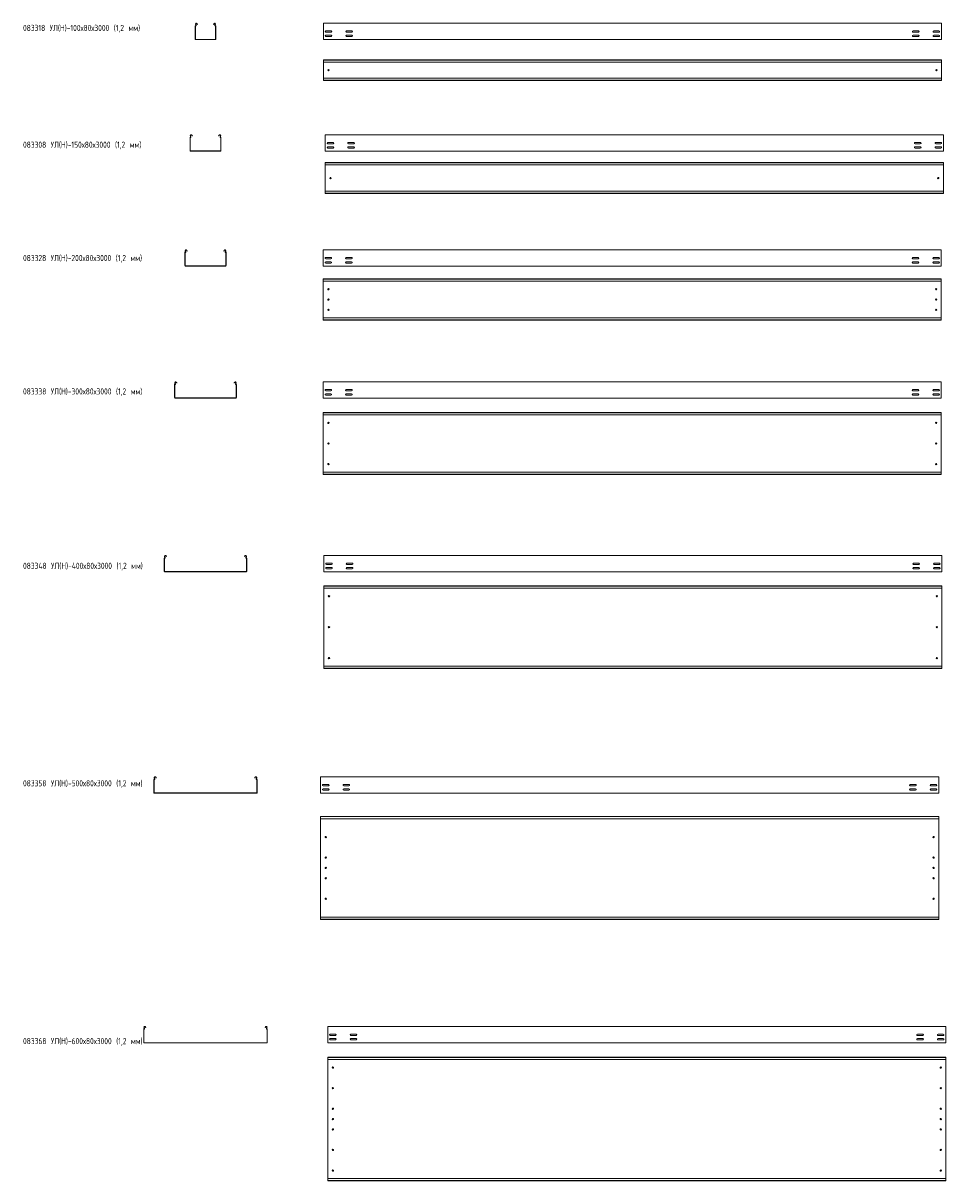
# Model space of a CAD drawing. Header units: millimetres. Extents: x -789 to 3689, y -6202 to -582.
import ezdxf

# ---------------------------------------------------------------- set-up
doc = ezdxf.new("R2010")
doc.units = ezdxf.units.MM
doc.styles.add('SLDTEXTSTYLE0', font='TXT', dxfattribs={"width": 0.7, "bigfont": 'bigfont'})

msp = doc.modelspace()

# ---------------------------------------------------------------- linework, layer by layer
at = {"color": 7, "linetype": 'Continuous', "lineweight": 15}
for p, q in [((46.2, -659.8), (46.2, -596.8)), ((47.4, -659.8), (47.4, -596.8)), ((49, -591.5), (47.7, -589.1)), ((50, -590.9), (48.8, -588.5)), ((54.6, -585.4), (56.3, -588.7)), ((55.6, -584.9), (57.4, -588.1)), ((57.4, -588.1), (56.3, -588.7)), ((135, -588.1), (136.7, -584.9)), ((136, -588.7), (135, -588.1)), ((136, -588.7), (137.8, -585.4)), ((143.6, -588.5), (142.3, -590.9)), ((144.6, -589.1), (143.4, -591.5)), ((145, -596.8), (145, -659.8)), ((146.2, -596.8), (146.2, -659.8)), ((3668.3, -582.5), (668.3, -582.5)), ((668.3, -589.1), (668.3, -582.5)), ((668.3, -591.5), (668.3, -589.1)), ((668.3, -595.1), (668.3, -591.5)), ((668.3, -596.8), (668.3, -595.1)), ((668.3, -659.8), (668.3, -596.8)), ((3668.3, -589.1), (3668.3, -582.5)), ((3668.3, -591.5), (3668.3, -589.1)), ((3668.3, -595.1), (3668.3, -591.5)), ((3668.3, -596.8), (3668.3, -595.1)), ((3668.3, -659.8), (3668.3, -596.8)), ((143.5, -661.3), (48.9, -661.3)), ((143.5, -662.5), (48.9, -662.5)), ((668.3, -662.5), (668.3, -659.8)), ((3668.3, -662.5), (668.3, -662.5)), ((706, -620.2), (680.5, -620.2)), ((680.5, -626.7), (706, -626.7)), ((706, -641.2), (680.5, -641.2)), ((680.5, -647.7), (706, -647.7)), ((806, -620.2), (780.5, -620.2)), ((780.5, -626.7), (806, -626.7)), ((806, -641.2), (780.5, -641.2)), ((780.5, -647.7), (806, -647.7)), ((3530.5, -620.2), (3556, -620.2)), ((3556, -626.7), (3530.5, -626.7)), ((3530.5, -641.2), (3556, -641.2)), ((3556, -647.7), (3530.5, -647.7)), ((3630.5, -620.2), (3656, -620.2)), ((3656, -626.7), (3630.5, -626.7)), ((3630.5, -641.2), (3656, -641.2)), ((3656, -647.7), (3630.5, -647.7)), ((3668.3, -662.5), (3668.3, -659.8)), ((3668.3, -760.7), (668.3, -760.7)), ((668.3, -761.7), (668.3, -760.7)), ((3668.3, -761.7), (668.3, -761.7)), ((668.3, -770.2), (668.3, -761.7)), ((668.3, -772), (668.3, -770.2)), ((3668.3, -772), (668.3, -772)), ((668.3, -772), (668.3, -849.5)), ((3668.3, -761.7), (3668.3, -760.7)), ((3668.3, -770.2), (3668.3, -761.7)), ((3668.3, -772), (3668.3, -770.2)), ((3668.3, -772), (3668.3, -849.5)), ((3668.3, -849.5), (668.3, -849.5)), ((668.3, -851.3), (668.3, -849.5)), ((668.3, -859.7), (668.3, -851.3)), ((668.3, -859.7), (3668.3, -859.7)), ((668.3, -860.7), (668.3, -859.7)), ((3668.3, -860.7), (668.3, -860.7)), ((3668.3, -851.3), (3668.3, -849.5)), ((3668.3, -859.7), (3668.3, -851.3)), ((3668.3, -860.7), (3668.3, -859.7)), ((3677.8, -1123.9), (677.8, -1123.9)), ((677.8, -1130.5), (677.8, -1123.9)), ((3677.8, -1130.5), (3677.8, -1123.9)), ((21.2, -1201.2), (21.2, -1138.2)), ((22.4, -1201.2), (22.4, -1138.2)), ((24, -1132.9), (22.7, -1130.5)), ((25, -1132.3), (23.8, -1129.9)), ((29.6, -1126.8), (31.3, -1130.1)), ((30.6, -1126.2), (32.4, -1129.5)), ((32.4, -1129.5), (31.3, -1130.1)), ((160, -1129.5), (161.7, -1126.2)), ((161, -1130.1), (160, -1129.5)), ((161, -1130.1), (162.8, -1126.8)), ((168.6, -1129.9), (167.3, -1132.3)), ((169.6, -1130.5), (168.4, -1132.9)), ((170, -1138.2), (170, -1201.2)), ((171.2, -1138.2), (171.2, -1201.2)), ((677.8, -1132.9), (677.8, -1130.5)), ((677.8, -1136.4), (677.8, -1132.9)), ((677.8, -1138.2), (677.8, -1136.4)), ((677.8, -1201.2), (677.8, -1138.2)), ((715.6, -1161.4), (690.1, -1161.4)), ((690.1, -1167.9), (715.6, -1167.9)), ((815.6, -1161.4), (790.1, -1161.4)), ((790.1, -1167.9), (815.6, -1167.9)), ((3540.1, -1161.4), (3565.6, -1161.4)), ((3565.6, -1167.9), (3540.1, -1167.9)), ((3640.1, -1161.4), (3665.6, -1161.4)), ((3665.6, -1167.9), (3640.1, -1167.9)), ((3677.8, -1132.9), (3677.8, -1130.5)), ((3677.8, -1136.4), (3677.8, -1132.9)), ((3677.8, -1138.2), (3677.8, -1136.4)), ((3677.8, -1201.2), (3677.8, -1138.2)), ((168.5, -1202.7), (23.9, -1202.7)), ((168.5, -1203.9), (23.9, -1203.9)), ((677.8, -1203.9), (677.8, -1201.2)), ((3677.8, -1203.9), (677.8, -1203.9)), ((715.6, -1182.6), (690.1, -1182.6)), ((690.1, -1189.1), (715.6, -1189.1)), ((815.6, -1182.6), (790.1, -1182.6)), ((790.1, -1189.1), (815.6, -1189.1)), ((3540.1, -1182.6), (3565.6, -1182.6)), ((3565.6, -1189.1), (3540.1, -1189.1)), ((3640.1, -1182.6), (3665.6, -1182.6)), ((3665.6, -1189.1), (3640.1, -1189.1)), ((3677.8, -1203.9), (3677.8, -1201.2)), ((3677.8, -1259.6), (677.8, -1259.6)), ((677.8, -1260.6), (677.8, -1259.6)), ((3677.8, -1260.6), (677.8, -1260.6)), ((677.8, -1269.1), (677.8, -1260.6)), ((677.8, -1270.8), (677.8, -1269.1)), ((3677.8, -1270.8), (677.8, -1270.8)), ((677.8, -1270.8), (677.8, -1398.4)), ((3677.8, -1260.6), (3677.8, -1259.6)), ((3677.8, -1269.1), (3677.8, -1260.6)), ((3677.8, -1270.8), (3677.8, -1269.1)), ((3677.8, -1270.8), (3677.8, -1398.4)), ((3677.8, -1398.4), (677.8, -1398.4)), ((677.8, -1400.1), (677.8, -1398.4)), ((677.8, -1408.6), (677.8, -1400.1)), ((3677.8, -1400.1), (3677.8, -1398.4)), ((3677.8, -1408.6), (3677.8, -1400.1)), ((677.8, -1408.6), (3677.8, -1408.6)), ((677.8, -1409.6), (677.8, -1408.6)), ((3677.8, -1409.6), (677.8, -1409.6)), ((3677.8, -1409.6), (3677.8, -1408.6)), ((4.6, -1685.3), (4.9, -1685.9)), ((4.9, -1685.9), (6, -1685.3)), ((6.3, -1688.6), (4.9, -1685.9)), ((5.6, -1684.7), (6, -1685.3)), ((6, -1685.3), (7.4, -1688)), ((185, -1688), (186.4, -1685.3)), ((187.4, -1685.9), (186, -1688.6)), ((186.4, -1685.3), (186.7, -1684.7)), ((186.4, -1685.3), (187.4, -1685.9)), ((187.4, -1685.9), (187.8, -1685.3)), ((3667.4, -1682.3), (667.4, -1682.3)), ((667.4, -1689), (667.4, -1682.3)), ((3667.4, -1689), (3667.4, -1682.3)), ((-3.8, -1759.6), (-3.8, -1696.7)), ((-2.6, -1759.6), (-2.6, -1696.7)), ((-1, -1691.3), (-2.3, -1689)), ((0, -1690.8), (-1.2, -1688.4)), ((7.4, -1688), (6.3, -1688.6)), ((186, -1688.6), (185, -1688)), ((193.6, -1688.4), (192.3, -1690.8)), ((194.6, -1689), (193.4, -1691.3)), ((195, -1696.7), (195, -1759.6)), ((196.2, -1696.7), (196.2, -1759.6)), ((667.4, -1691.3), (667.4, -1689)), ((667.4, -1694.9), (667.4, -1691.3)), ((667.4, -1696.7), (667.4, -1694.9)), ((667.4, -1759.6), (667.4, -1696.7)), ((705.1, -1719.8), (679.6, -1719.8)), ((679.6, -1726.3), (705.1, -1726.3)), ((705.1, -1741.1), (679.6, -1741.1)), ((805.1, -1719.8), (779.6, -1719.8)), ((779.6, -1726.3), (805.1, -1726.3)), ((805.1, -1741.1), (779.6, -1741.1)), ((3529.6, -1719.8), (3555.1, -1719.8)), ((3555.1, -1726.3), (3529.6, -1726.3)), ((3529.6, -1741.1), (3555.1, -1741.1)), ((3629.6, -1719.8), (3655.1, -1719.8)), ((3655.1, -1726.3), (3629.6, -1726.3)), ((3629.6, -1741.1), (3655.1, -1741.1)), ((3667.4, -1691.3), (3667.4, -1689)), ((3667.4, -1694.9), (3667.4, -1691.3)), ((3667.4, -1696.7), (3667.4, -1694.9)), ((3667.4, -1759.6), (3667.4, -1696.7)), ((193.5, -1761.1), (-1.1, -1761.1)), ((193.5, -1762.3), (-1.1, -1762.3)), ((667.4, -1762.3), (667.4, -1759.6)), ((3667.4, -1762.3), (667.4, -1762.3)), ((679.6, -1747.6), (705.1, -1747.6)), ((779.6, -1747.6), (805.1, -1747.6)), ((3555.1, -1747.6), (3529.6, -1747.6)), ((3655.1, -1747.6), (3629.6, -1747.6)), ((3667.4, -1762.3), (3667.4, -1759.6)), ((3667.4, -1824.2), (667.4, -1824.2)), ((667.4, -1825.2), (667.4, -1824.2)), ((3667.4, -1825.2), (667.4, -1825.2)), ((667.4, -1833.6), (667.4, -1825.2)), ((667.4, -1834), (667.4, -1833.6)), ((667.4, -1834), (670.4, -1835.4)), ((667.4, -1834), (667.4, -2014.4)), ((3664.4, -1835.4), (670.4, -1835.4)), ((3664.4, -1835.4), (3667.4, -1834)), ((3667.4, -1825.2), (3667.4, -1824.2)), ((3667.4, -1833.6), (3667.4, -1825.2)), ((3667.4, -1834), (3667.4, -1833.6)), ((3667.4, -1834), (3667.4, -2014.4)), ((670.4, -2013), (667.4, -2014.4)), ((667.4, -2014.7), (667.4, -2014.4)), ((667.4, -2023.2), (667.4, -2014.7)), ((667.4, -2023.2), (3667.4, -2023.2)), ((667.4, -2024.2), (667.4, -2023.2)), ((3664.4, -2013), (670.4, -2013)), ((3667.4, -2014.4), (3664.4, -2013)), ((3667.4, -2014.7), (3667.4, -2014.4)), ((3667.4, -2023.2), (3667.4, -2014.7)), ((3667.4, -2024.2), (3667.4, -2023.2)), ((3667.4, -2024.2), (667.4, -2024.2)), ((-53.8, -2400.5), (-53.8, -2337.5)), ((-52.6, -2400.5), (-52.6, -2337.5)), ((-51, -2332.2), (-52.3, -2329.8)), ((-50, -2331.7), (-51.2, -2329.3)), ((-45.4, -2326.2), (-45.1, -2326.8)), ((-45.1, -2326.8), (-44, -2326.2)), ((-43.7, -2329.4), (-45.1, -2326.8)), ((-44.4, -2325.6), (-44, -2326.2)), ((-44, -2326.2), (-42.6, -2328.9)), ((-42.6, -2328.9), (-43.7, -2329.4)), ((235, -2328.9), (236.4, -2326.2)), ((236, -2329.4), (235, -2328.9)), ((237.4, -2326.8), (236, -2329.4)), ((236.4, -2326.2), (236.7, -2325.6)), ((236.4, -2326.2), (237.4, -2326.8)), ((237.4, -2326.8), (237.8, -2326.2)), ((243.6, -2329.3), (242.3, -2331.7)), ((244.6, -2329.8), (243.4, -2332.2)), ((245, -2337.5), (245, -2400.5)), ((246.2, -2337.5), (246.2, -2400.5)), ((3667.5, -2323.2), (667.5, -2323.2)), ((667.5, -2329.8), (667.5, -2323.2)), ((667.5, -2332.2), (667.5, -2329.8)), ((667.5, -2335.8), (667.5, -2332.2)), ((667.5, -2337.5), (667.5, -2335.8)), ((667.5, -2400.5), (667.5, -2337.5)), ((3667.5, -2329.8), (3667.5, -2323.2)), ((3667.5, -2332.2), (3667.5, -2329.8)), ((3667.5, -2335.8), (3667.5, -2332.2)), ((3667.5, -2337.5), (3667.5, -2335.8)), ((3667.5, -2400.5), (3667.5, -2337.5)), ((243.5, -2402), (-51.1, -2402)), ((243.5, -2403.2), (-51.1, -2403.2)), ((667.5, -2403.2), (667.5, -2400.5)), ((3667.5, -2403.2), (667.5, -2403.2)), ((705.2, -2360.7), (679.7, -2360.7)), ((679.7, -2367.2), (705.2, -2367.2)), ((705.2, -2382), (679.7, -2382)), ((679.7, -2388.5), (705.2, -2388.5)), ((805.2, -2360.7), (779.7, -2360.7)), ((779.7, -2367.2), (805.2, -2367.2)), ((805.2, -2382), (779.7, -2382)), ((779.7, -2388.5), (805.2, -2388.5)), ((3529.7, -2360.7), (3555.2, -2360.7)), ((3555.2, -2367.2), (3529.7, -2367.2)), ((3529.7, -2382), (3555.2, -2382)), ((3555.2, -2388.5), (3529.7, -2388.5)), ((3629.7, -2360.7), (3655.2, -2360.7)), ((3655.2, -2367.2), (3629.7, -2367.2)), ((3629.7, -2382), (3655.2, -2382)), ((3655.2, -2388.5), (3629.7, -2388.5)), ((3667.5, -2403.2), (3667.5, -2400.5)), ((3667.5, -2473), (667.5, -2473)), ((667.5, -2474), (667.5, -2473)), ((3667.5, -2474), (667.5, -2474)), ((667.5, -2482.5), (667.5, -2474)), ((667.5, -2482.8), (667.5, -2482.5)), ((667.5, -2482.8), (670.5, -2484.2)), ((667.5, -2482.8), (667.5, -2763.2)), ((3664.5, -2484.2), (670.5, -2484.2)), ((3664.5, -2484.2), (3667.5, -2482.8)), ((3667.5, -2474), (3667.5, -2473)), ((3667.5, -2482.5), (3667.5, -2474)), ((3667.5, -2482.8), (3667.5, -2482.5)), ((3667.5, -2482.8), (3667.5, -2763.2)), ((670.5, -2761.8), (667.5, -2763.2)), ((667.5, -2763.6), (667.5, -2763.2)), ((667.5, -2772), (667.5, -2763.6)), ((667.5, -2772), (3667.5, -2772)), ((667.5, -2773), (667.5, -2772)), ((3667.5, -2773), (667.5, -2773)), ((3664.5, -2761.8), (670.5, -2761.8)), ((3667.5, -2763.2), (3664.5, -2761.8)), ((3667.5, -2763.6), (3667.5, -2763.2)), ((3667.5, -2772), (3667.5, -2763.6)), ((3667.5, -2773), (3667.5, -2772)), ((-103.8, -3243.3), (-103.8, -3180.3)), ((-102.6, -3243.3), (-102.6, -3180.3)), ((-101, -3175), (-102.3, -3172.6)), ((-100, -3174.4), (-101.2, -3172)), ((-95.4, -3168.9), (-95.1, -3169.6)), ((-95.1, -3169.6), (-94, -3169)), ((-93.7, -3172.2), (-95.1, -3169.6)), ((-94.4, -3168.4), (-94, -3169)), ((-94, -3169), (-92.6, -3171.6)), ((-92.6, -3171.6), (-93.7, -3172.2)), ((285, -3171.6), (286.4, -3169)), ((286, -3172.2), (285, -3171.6)), ((287.4, -3169.6), (286, -3172.2)), ((286.4, -3169), (286.7, -3168.4)), ((286.4, -3169), (287.4, -3169.6)), ((287.4, -3169.6), (287.8, -3168.9)), ((293.6, -3172), (292.3, -3174.4)), ((294.6, -3172.6), (293.4, -3175)), ((295, -3180.3), (295, -3243.3)), ((296.2, -3180.3), (296.2, -3243.3)), ((3670.6, -3166), (670.6, -3166)), ((670.6, -3172.6), (670.6, -3166)), ((670.6, -3175), (670.6, -3172.6)), ((670.6, -3178.6), (670.6, -3175)), ((670.6, -3180.3), (670.6, -3178.6)), ((670.6, -3243.3), (670.6, -3180.3)), ((3670.6, -3172.6), (3670.6, -3166)), ((3670.6, -3175), (3670.6, -3172.6)), ((3670.6, -3178.6), (3670.6, -3175)), ((3670.6, -3180.3), (3670.6, -3178.6)), ((3670.6, -3243.3), (3670.6, -3180.3)), ((293.5, -3244.8), (-101.1, -3244.8)), ((293.5, -3246), (-101.1, -3246)), ((670.6, -3246), (670.6, -3243.3)), ((3670.6, -3246), (670.6, -3246)), ((708.4, -3203.5), (682.9, -3203.5)), ((682.9, -3210), (708.4, -3210)), ((708.4, -3224.7), (682.9, -3224.7)), ((682.9, -3231.2), (708.4, -3231.2)), ((808.4, -3203.5), (782.9, -3203.5)), ((782.9, -3210), (808.4, -3210)), ((808.4, -3224.7), (782.9, -3224.7)), ((782.9, -3231.2), (808.4, -3231.2)), ((3532.9, -3203.5), (3558.4, -3203.5)), ((3558.4, -3210), (3532.9, -3210)), ((3532.9, -3224.7), (3558.4, -3224.7)), ((3558.4, -3231.2), (3532.9, -3231.2)), ((3632.9, -3203.5), (3658.4, -3203.5)), ((3658.4, -3210), (3632.9, -3210)), ((3632.9, -3224.7), (3658.4, -3224.7)), ((3658.4, -3231.2), (3632.9, -3231.2)), ((3670.6, -3246), (3670.6, -3243.3)), ((3670.6, -3314.7), (670.6, -3314.7)), ((670.6, -3315.7), (670.6, -3314.7)), ((3670.6, -3315.7), (670.6, -3315.7)), ((670.6, -3324.2), (670.6, -3315.7)), ((3670.6, -3315.7), (3670.6, -3314.7)), ((3670.6, -3324.2), (3670.6, -3315.7)), ((670.6, -3324.5), (670.6, -3324.2)), ((670.6, -3324.5), (673.6, -3325.9)), ((670.6, -3324.5), (670.6, -3704.9)), ((3667.6, -3325.9), (673.6, -3325.9)), ((3667.6, -3325.9), (3670.6, -3324.5)), ((3670.6, -3324.5), (3670.6, -3324.2)), ((3670.6, -3324.5), (3670.6, -3704.9)), ((673.6, -3703.5), (670.6, -3704.9)), ((670.6, -3705.3), (670.6, -3704.9)), ((670.6, -3713.7), (670.6, -3705.3)), ((3667.6, -3703.5), (673.6, -3703.5)), ((3670.6, -3704.9), (3667.6, -3703.5)), ((3670.6, -3705.3), (3670.6, -3704.9)), ((3670.6, -3713.7), (3670.6, -3705.3)), ((670.6, -3713.7), (3670.6, -3713.7)), ((670.6, -3714.7), (670.6, -3713.7)), ((3670.6, -3714.7), (670.6, -3714.7)), ((3670.6, -3714.7), (3670.6, -3713.7)), ((-153.8, -4318.1), (-153.8, -4255.1)), ((-152.6, -4318.1), (-152.6, -4255.1)), ((-151, -4249.8), (-152.3, -4247.4)), ((-150, -4249.2), (-151.2, -4246.8)), ((-145.4, -4243.7), (-145.1, -4244.4)), ((-145.1, -4244.4), (-144, -4243.8)), ((-143.7, -4247), (-145.1, -4244.4)), ((-144.4, -4243.2), (-144, -4243.8)), ((-144, -4243.8), (-142.6, -4246.4)), ((-142.6, -4246.4), (-143.7, -4247)), ((335, -4246.4), (336.4, -4243.8)), ((336, -4247), (335, -4246.4)), ((337.4, -4244.4), (336, -4247)), ((336.4, -4243.8), (336.7, -4243.2)), ((336.4, -4243.8), (337.4, -4244.4)), ((337.4, -4244.4), (337.8, -4243.7)), ((343.6, -4246.8), (342.3, -4249.2)), ((344.6, -4247.4), (343.4, -4249.8)), ((345, -4255.1), (345, -4318.1)), ((346.2, -4255.1), (346.2, -4318.1)), ((3654.8, -4240.8), (654.8, -4240.8)), ((654.8, -4247.4), (654.8, -4240.8)), ((654.8, -4249.8), (654.8, -4247.4)), ((654.8, -4253.4), (654.8, -4249.8)), ((654.8, -4255.1), (654.8, -4253.4)), ((654.8, -4318.1), (654.8, -4255.1)), ((3654.8, -4247.4), (3654.8, -4240.8)), ((3654.8, -4249.8), (3654.8, -4247.4)), ((3654.8, -4253.4), (3654.8, -4249.8)), ((3654.8, -4255.1), (3654.8, -4253.4)), ((3654.8, -4318.1), (3654.8, -4255.1)), ((343.5, -4319.6), (-151.1, -4319.6)), ((343.5, -4320.8), (-151.1, -4320.8)), ((654.8, -4320.8), (654.8, -4318.1)), ((3654.8, -4320.8), (654.8, -4320.8)), ((692.5, -4278.3), (667, -4278.3)), ((667, -4284.8), (692.5, -4284.8)), ((692.5, -4299.5), (667, -4299.5)), ((667, -4306), (692.5, -4306)), ((792.5, -4278.3), (767, -4278.3)), ((767, -4284.8), (792.5, -4284.8)), ((792.5, -4299.5), (767, -4299.5)), ((767, -4306), (792.5, -4306)), ((3517, -4278.3), (3542.5, -4278.3)), ((3542.5, -4284.8), (3517, -4284.8)), ((3517, -4299.5), (3542.5, -4299.5)), ((3542.5, -4306), (3517, -4306)), ((3617, -4278.3), (3642.5, -4278.3)), ((3642.5, -4284.8), (3617, -4284.8)), ((3617, -4299.5), (3642.5, -4299.5)), ((3642.5, -4306), (3617, -4306)), ((3654.8, -4320.8), (3654.8, -4318.1)), ((3654.8, -4433.3), (654.8, -4433.3)), ((654.8, -4434.3), (654.8, -4433.3)), ((3654.8, -4434.3), (654.8, -4434.3)), ((654.8, -4442.8), (654.8, -4434.3)), ((3654.8, -4434.3), (3654.8, -4433.3)), ((3654.8, -4442.8), (3654.8, -4434.3)), ((654.8, -4443.1), (654.8, -4442.8)), ((654.8, -4443.1), (657.8, -4444.5)), ((654.8, -4443.1), (654.8, -4923.5)), ((3651.8, -4444.5), (657.8, -4444.5)), ((3651.8, -4444.5), (3654.8, -4443.1)), ((3654.8, -4443.1), (3654.8, -4442.8)), ((3654.8, -4443.1), (3654.8, -4923.5)), ((657.8, -4922.1), (654.8, -4923.5)), ((654.8, -4923.8), (654.8, -4923.5)), ((654.8, -4932.3), (654.8, -4923.8)), ((654.8, -4932.3), (3654.8, -4932.3)), ((654.8, -4933.3), (654.8, -4932.3)), ((3654.8, -4933.3), (654.8, -4933.3)), ((3651.8, -4922.1), (657.8, -4922.1)), ((3654.8, -4923.5), (3651.8, -4922.1)), ((3654.8, -4923.8), (3654.8, -4923.5)), ((3654.8, -4932.3), (3654.8, -4923.8)), ((3654.8, -4933.3), (3654.8, -4932.3)), ((-203.8, -5530.3), (-203.8, -5467.3)), ((-202.6, -5530.3), (-202.6, -5467.3)), ((-201, -5462), (-202.3, -5459.7)), ((-200, -5461.5), (-201.2, -5459.1)), ((-195.4, -5456), (-193.7, -5459.3)), ((-194.4, -5455.4), (-192.6, -5458.7)), ((-192.6, -5458.7), (-193.7, -5459.3)), ((385, -5458.7), (386.7, -5455.4)), ((386, -5459.3), (385, -5458.7)), ((386, -5459.3), (387.8, -5456)), ((393.6, -5459.1), (392.3, -5461.5)), ((394.6, -5459.7), (393.4, -5462)), ((395, -5467.3), (395, -5530.3)), ((396.2, -5467.3), (396.2, -5530.3)), ((3689.4, -5453), (689.4, -5453)), ((689.4, -5459.7), (689.4, -5453)), ((689.4, -5462), (689.4, -5459.7)), ((689.4, -5465.6), (689.4, -5462)), ((689.4, -5467.3), (689.4, -5465.6)), ((689.4, -5530.3), (689.4, -5467.3)), ((727.2, -5490.5), (701.7, -5490.5)), ((701.7, -5497), (727.2, -5497)), ((827.2, -5490.5), (801.7, -5490.5)), ((801.7, -5497), (827.2, -5497)), ((3551.7, -5490.5), (3577.2, -5490.5)), ((3577.2, -5497), (3551.7, -5497)), ((3651.7, -5490.5), (3677.2, -5490.5)), ((3677.2, -5497), (3651.7, -5497)), ((3689.4, -5459.7), (3689.4, -5453)), ((3689.4, -5462), (3689.4, -5459.7)), ((3689.4, -5465.6), (3689.4, -5462)), ((3689.4, -5467.3), (3689.4, -5465.6)), ((3689.4, -5530.3), (3689.4, -5467.3)), ((393.5, -5531.8), (-201.1, -5531.8)), ((393.5, -5533), (-201.1, -5533)), ((689.4, -5533), (689.4, -5530.3)), ((3689.4, -5533), (689.4, -5533)), ((727.2, -5511.8), (701.7, -5511.8)), ((701.7, -5518.3), (727.2, -5518.3)), ((827.2, -5511.8), (801.7, -5511.8)), ((801.7, -5518.3), (827.2, -5518.3)), ((3551.7, -5511.8), (3577.2, -5511.8)), ((3577.2, -5518.3), (3551.7, -5518.3)), ((3651.7, -5511.8), (3677.2, -5511.8)), ((3677.2, -5518.3), (3651.7, -5518.3)), ((3689.4, -5533), (3689.4, -5530.3)), ((3689.4, -5602.5), (689.4, -5602.5)), ((689.4, -5603.5), (689.4, -5602.5)), ((3689.4, -5603.5), (689.4, -5603.5)), ((689.4, -5611.9), (689.4, -5603.5)), ((689.4, -5613.7), (689.4, -5611.9)), ((3689.4, -5613.7), (689.4, -5613.7)), ((689.4, -5613.7), (689.4, -6191.3)), ((3689.4, -5603.5), (3689.4, -5602.5)), ((3689.4, -5611.9), (3689.4, -5603.5)), ((3689.4, -5613.7), (3689.4, -5611.9)), ((3689.4, -5613.7), (3689.4, -6191.3)), ((3689.4, -6191.3), (689.4, -6191.3)), ((689.4, -6193), (689.4, -6191.3)), ((689.4, -6201.5), (689.4, -6193)), ((689.4, -6201.5), (3689.4, -6201.5)), ((689.4, -6202.5), (689.4, -6201.5)), ((3689.4, -6202.5), (689.4, -6202.5)), ((3689.4, -6193), (3689.4, -6191.3)), ((3689.4, -6201.5), (3689.4, -6193)), ((3689.4, -6202.5), (3689.4, -6201.5))]:
    msp.add_line(p, q, dxfattribs=at)
for centre in [(693.3, -810.7), (3643.3, -810.7), (702.8, -1334.6), (3652.8, -1334.6), (692.4, -1874.2), (3642.4, -1874.2), (692.4, -1924.2), (3642.4, -1924.2), (692.4, -1974.2), (3642.4, -1974.2), (692.5, -2523), (3642.5, -2523), (692.5, -2623), (3642.5, -2623), (692.5, -2723), (3642.5, -2723), (695.6, -3364.7), (3645.6, -3364.7), (695.6, -3514.7), (3645.6, -3514.7), (695.6, -3664.7), (3645.6, -3664.7), (679.8, -4533.3), (3629.8, -4533.3), (679.8, -4633.3), (3629.8, -4633.3), (679.8, -4683.3), (3629.8, -4683.3), (679.8, -4733.3), (3629.8, -4733.3), (679.8, -4833.3), (3629.8, -4833.3), (714.4, -5652.5), (3664.4, -5652.5), (714.4, -5752.5), (3664.4, -5752.5), (714.4, -5852.5), (714.4, -5902.5), (3664.4, -5852.5), (3664.4, -5902.5), (714.4, -5952.5), (3664.4, -5952.5), (714.4, -6052.5), (3664.4, -6052.5), (714.4, -6152.5), (3664.4, -6152.5)]:
    msp.add_circle(centre, 3.25, dxfattribs=at)
for centre, radius, start, end in [((48, -596.8), 1.8, 106.2863, 180), ((51.7, -587), 4.5, 28.0725, 208.0725), ((48, -596.8), 0.6, 106.2863, 180), ((46.8, -592.7), 2.5, 286.2863, 28.0725), ((46.8, -592.7), 3.7, 286.2863, 28.0725), ((51.7, -587), 3.3, 28.0725, 208.0725), ((140.7, -587), 4.5, 331.9275, 151.9275), ((140.7, -587), 3.3, 331.9275, 151.9275), ((145.6, -592.7), 3.7, 151.9275, 253.7137), ((145.6, -592.7), 2.5, 151.9275, 253.7137), ((144.4, -596.8), 0.6, 0, 73.7137), ((144.4, -596.8), 1.8, 0, 73.7137), ((48.9, -659.8), 2.7, 180, 270), ((48.9, -659.8), 1.5, 180, 270), ((143.5, -659.8), 1.5, 270, 0), ((143.5, -659.8), 2.7, 270, 0), ((680.5, -623.5), 3.25, 90, 270), ((680.5, -644.5), 3.25, 90, 270), ((706, -623.5), 3.25, 270, 90), ((706, -644.5), 3.25, 270, 90), ((780.5, -623.5), 3.25, 90, 270), ((780.5, -644.5), 3.25, 90, 270), ((806, -623.5), 3.25, 270, 90), ((806, -644.5), 3.25, 270, 90), ((3530.5, -623.5), 3.25, 90, 270), ((3530.5, -644.5), 3.25, 90, 270), ((3556, -623.5), 3.25, 270, 90), ((3556, -644.5), 3.25, 270, 90), ((3630.5, -623.5), 3.25, 90, 270), ((3630.5, -644.5), 3.25, 90, 270), ((3656, -623.5), 3.25, 270, 90), ((3656, -644.5), 3.25, 270, 90), ((26.7, -1128.4), 4.5, 28.0725, 208.0725), ((165.7, -1128.4), 4.5, 331.9275, 151.9275), ((23, -1138.2), 1.8, 106.2863, 180), ((23, -1138.2), 0.6, 106.2863, 180), ((21.8, -1134), 2.5, 286.2863, 28.0725), ((21.8, -1134), 3.7, 286.2863, 28.0725), ((26.7, -1128.4), 3.3, 28.0725, 208.0725), ((165.7, -1128.4), 3.3, 331.9275, 151.9275), ((170.6, -1134), 3.7, 151.9275, 253.7137), ((170.6, -1134), 2.5, 151.9275, 253.7137), ((169.4, -1138.2), 0.6, 0, 73.7137), ((169.4, -1138.2), 1.8, 0, 73.7137), ((690.1, -1164.6), 3.25, 90, 270), ((715.6, -1164.6), 3.25, 270, 90), ((790.1, -1164.6), 3.25, 90, 270), ((815.6, -1164.6), 3.25, 270, 90), ((3540.1, -1164.6), 3.25, 90, 270), ((3565.6, -1164.6), 3.25, 270, 90), ((3640.1, -1164.6), 3.25, 90, 270), ((3665.6, -1164.6), 3.25, 270, 90), ((23.9, -1201.2), 2.7, 180, 270), ((23.9, -1201.2), 1.5, 180, 270), ((168.5, -1201.2), 1.5, 270, 0), ((168.5, -1201.2), 2.7, 270, 0), ((690.1, -1185.9), 3.25, 90, 270), ((715.6, -1185.9), 3.25, 270, 90), ((790.1, -1185.9), 3.25, 90, 270), ((815.6, -1185.9), 3.25, 270, 90), ((3540.1, -1185.9), 3.25, 90, 270), ((3565.6, -1185.9), 3.25, 270, 90), ((3640.1, -1185.9), 3.25, 90, 270), ((3665.6, -1185.9), 3.25, 270, 90), ((1.7, -1686.8), 4.5, 28.0725, 208.0725), ((1.7, -1686.8), 3.3, 28.0725, 208.0725), ((190.7, -1686.8), 4.5, 331.9275, 151.9275), ((190.7, -1686.8), 3.3, 331.9275, 151.9275), ((-2, -1696.7), 1.8, 106.2863, 180), ((-2, -1696.7), 0.6, 106.2863, 180), ((-3.2, -1692.5), 2.5, 286.2863, 28.0725), ((-3.2, -1692.5), 3.7, 286.2863, 28.0725), ((195.6, -1692.5), 3.7, 151.9275, 253.7137), ((195.6, -1692.5), 2.5, 151.9275, 253.7137), ((194.4, -1696.7), 0.6, 0, 73.7137), ((194.4, -1696.7), 1.8, 0, 73.7137), ((679.6, -1723.1), 3.25, 90, 270), ((679.6, -1744.3), 3.25, 90, 270), ((705.1, -1723.1), 3.25, 270, 90), ((705.1, -1744.3), 3.25, 270, 90), ((779.6, -1723.1), 3.25, 90, 270), ((779.6, -1744.3), 3.25, 90, 270), ((805.1, -1723.1), 3.25, 270, 90), ((805.1, -1744.3), 3.25, 270, 90), ((3529.6, -1723.1), 3.25, 90, 270), ((3529.6, -1744.3), 3.25, 90, 270), ((3555.1, -1723.1), 3.25, 270, 90), ((3555.1, -1744.3), 3.25, 270, 90), ((3629.6, -1723.1), 3.25, 90, 270), ((3629.6, -1744.3), 3.25, 90, 270), ((3655.1, -1723.1), 3.25, 270, 90), ((3655.1, -1744.3), 3.25, 270, 90), ((-1.1, -1759.6), 2.7, 180, 270), ((-1.1, -1759.6), 1.5, 180, 270), ((193.5, -1759.6), 1.5, 270, 0), ((193.5, -1759.6), 2.7, 270, 0), ((-52, -2337.5), 1.8, 106.2863, 180), ((-48.3, -2327.7), 4.5, 28.0725, 208.0725), ((-52, -2337.5), 0.6, 106.2863, 180), ((-53.2, -2333.4), 2.5, 286.2863, 28.0725), ((-53.2, -2333.4), 3.7, 286.2863, 28.0725), ((-48.3, -2327.7), 3.3, 28.0725, 208.0725), ((240.7, -2327.7), 4.5, 331.9275, 151.9275), ((240.7, -2327.7), 3.3, 331.9275, 151.9275), ((245.6, -2333.4), 3.7, 151.9275, 253.7137), ((245.6, -2333.4), 2.5, 151.9275, 253.7137), ((244.4, -2337.5), 0.6, 0, 73.7137), ((244.4, -2337.5), 1.8, 0, 73.7137), ((-51.1, -2400.5), 2.7, 180, 270), ((-51.1, -2400.5), 1.5, 180, 270), ((243.5, -2400.5), 1.5, 270, 0), ((243.5, -2400.5), 2.7, 270, 0), ((679.7, -2364), 3.25, 90, 270), ((679.7, -2385.2), 3.25, 90, 270), ((705.2, -2364), 3.25, 270, 90), ((705.2, -2385.2), 3.25, 270, 90), ((779.7, -2364), 3.25, 90, 270), ((779.7, -2385.2), 3.25, 90, 270), ((805.2, -2364), 3.25, 270, 90), ((805.2, -2385.2), 3.25, 270, 90), ((3529.7, -2364), 3.25, 90, 270), ((3529.7, -2385.2), 3.25, 90, 270), ((3555.2, -2364), 3.25, 270, 90), ((3555.2, -2385.2), 3.25, 270, 90), ((3629.7, -2364), 3.25, 90, 270), ((3629.7, -2385.2), 3.25, 90, 270), ((3655.2, -2364), 3.25, 270, 90), ((3655.2, -2385.2), 3.25, 270, 90), ((-102, -3180.3), 1.8, 106.2863, 180), ((-98.3, -3170.5), 4.5, 28.0725, 208.0725), ((-102, -3180.3), 0.6, 106.2863, 180), ((-103.2, -3176.2), 2.5, 286.2863, 28.0725), ((-103.2, -3176.2), 3.7, 286.2863, 28.0725), ((-98.3, -3170.5), 3.3, 28.0725, 208.0725), ((290.7, -3170.5), 4.5, 331.9275, 151.9275), ((290.7, -3170.5), 3.3, 331.9275, 151.9275), ((295.6, -3176.2), 3.7, 151.9275, 253.7137), ((295.6, -3176.2), 2.5, 151.9275, 253.7137), ((294.4, -3180.3), 0.6, 0, 73.7137), ((294.4, -3180.3), 1.8, 0, 73.7137), ((-101.1, -3243.3), 2.7, 180, 270), ((-101.1, -3243.3), 1.5, 180, 270), ((293.5, -3243.3), 1.5, 270, 0), ((293.5, -3243.3), 2.7, 270, 0), ((682.9, -3206.7), 3.25, 90, 270), ((682.9, -3228), 3.25, 90, 270), ((708.4, -3206.7), 3.25, 270, 90), ((708.4, -3228), 3.25, 270, 90), ((782.9, -3206.7), 3.25, 90, 270), ((782.9, -3228), 3.25, 90, 270), ((808.4, -3206.7), 3.25, 270, 90), ((808.4, -3228), 3.25, 270, 90), ((3532.9, -3206.7), 3.25, 90, 270), ((3532.9, -3228), 3.25, 90, 270), ((3558.4, -3206.7), 3.25, 270, 90), ((3558.4, -3228), 3.25, 270, 90), ((3632.9, -3206.7), 3.25, 90, 270), ((3632.9, -3228), 3.25, 90, 270), ((3658.4, -3206.7), 3.25, 270, 90), ((3658.4, -3228), 3.25, 270, 90), ((-152, -4255.1), 1.8, 106.2863, 180), ((-148.3, -4245.3), 4.5, 28.0725, 208.0725), ((-152, -4255.1), 0.6, 106.2863, 180), ((-153.2, -4251), 2.5, 286.2863, 28.0725), ((-153.2, -4251), 3.7, 286.2863, 28.0725), ((-148.3, -4245.3), 3.3, 28.0725, 208.0725), ((340.7, -4245.3), 4.5, 331.9275, 151.9275), ((340.7, -4245.3), 3.3, 331.9275, 151.9275), ((345.6, -4251), 3.7, 151.9275, 253.7137), ((345.6, -4251), 2.5, 151.9275, 253.7137), ((344.4, -4255.1), 0.6, 0, 73.7137), ((344.4, -4255.1), 1.8, 0, 73.7137), ((-151.1, -4318.1), 2.7, 180, 270), ((-151.1, -4318.1), 1.5, 180, 270), ((343.5, -4318.1), 1.5, 270, 0), ((343.5, -4318.1), 2.7, 270, 0), ((667, -4281.5), 3.25, 90, 270), ((667, -4302.8), 3.25, 90, 270), ((692.5, -4281.5), 3.25, 270, 90), ((692.5, -4302.8), 3.25, 270, 90), ((767, -4281.5), 3.25, 90, 270), ((767, -4302.8), 3.25, 90, 270), ((792.5, -4281.5), 3.25, 270, 90), ((792.5, -4302.8), 3.25, 270, 90), ((3517, -4281.5), 3.25, 90, 270), ((3517, -4302.8), 3.25, 90, 270), ((3542.5, -4281.5), 3.25, 270, 90), ((3542.5, -4302.8), 3.25, 270, 90), ((3617, -4281.5), 3.25, 90, 270), ((3617, -4302.8), 3.25, 90, 270), ((3642.5, -4281.5), 3.25, 270, 90), ((3642.5, -4302.8), 3.25, 270, 90), ((-202, -5467.3), 1.8, 106.2863, 180), ((-198.3, -5457.5), 4.5, 28.0725, 208.0725), ((-202, -5467.3), 0.6, 106.2863, 180), ((-203.2, -5463.2), 2.5, 286.2863, 28.0725), ((-203.2, -5463.2), 3.7, 286.2863, 28.0725), ((-198.3, -5457.5), 3.3, 28.0725, 208.0725), ((390.7, -5457.5), 4.5, 331.9275, 151.9275), ((390.7, -5457.5), 3.3, 331.9275, 151.9275), ((395.6, -5463.2), 3.7, 151.9275, 253.7137), ((395.6, -5463.2), 2.5, 151.9275, 253.7137), ((394.4, -5467.3), 0.6, 0, 73.7137), ((394.4, -5467.3), 1.8, 0, 73.7137), ((701.7, -5493.8), 3.25, 90, 270), ((727.2, -5493.8), 3.25, 270, 90), ((801.7, -5493.8), 3.25, 90, 270), ((827.2, -5493.8), 3.25, 270, 90), ((3551.7, -5493.8), 3.25, 90, 270), ((3577.2, -5493.8), 3.25, 270, 90), ((3651.7, -5493.8), 3.25, 90, 270), ((3677.2, -5493.8), 3.25, 270, 90), ((-201.1, -5530.3), 2.7, 180, 270), ((-201.1, -5530.3), 1.5, 180, 270), ((393.5, -5530.3), 1.5, 270, 0), ((393.5, -5530.3), 2.7, 270, 0), ((701.7, -5515), 3.25, 90, 270), ((727.2, -5515), 3.25, 270, 90), ((801.7, -5515), 3.25, 90, 270), ((827.2, -5515), 3.25, 270, 90), ((3551.7, -5515), 3.25, 90, 270), ((3577.2, -5515), 3.25, 270, 90), ((3651.7, -5515), 3.25, 90, 270), ((3677.2, -5515), 3.25, 270, 90)]:
    msp.add_arc(centre, radius, start, end, dxfattribs=at)

# ---------------------------------------------------------------- texts
at = {"color": 7, "linetype": 'Continuous', "lineweight": 0, "char_height": 30, "attachment_point": 1, "style": 'SLDTEXTSTYLE0'}
for s, insert in [('083318 \\M+18454\\M+1844C(\\M+1844E)-100\\M+1848780\\M+184873000 (1,2 \\M+1847D\\M+1847D)', (-789.4, -590.7)), ('083308 \\M+18454\\M+1844C(\\M+1844E)-150\\M+1848780\\M+184873000 (1,2 \\M+1847D\\M+1847D)', (-789.4, -1157.6)), ('083328 \\M+18454\\M+1844C(\\M+1844E)-200\\M+1848780\\M+184873000 (1,2 \\M+1847D\\M+1847D)', (-789.4, -1707.7)), ('083338 \\M+18454\\M+1844C(\\M+1844E)-300\\M+1848780\\M+184873000 (1,2 \\M+1847D\\M+1847D)', (-789.4, -2355.2)), ('083348 \\M+18454\\M+1844C(\\M+1844E)-400\\M+1848780\\M+184873000 (1,2 \\M+1847D\\M+1847D)', (-789.4, -3201.9)), ('083358 \\M+18454\\M+1844C(\\M+1844E)-500\\M+1848780\\M+184873000 (1,2 \\M+1847D\\M+1847D)', (-789.4, -4257.5)), ('083368 \\M+18454\\M+1844C(\\M+1844E)-600\\M+1848780\\M+184873000 (1,2 \\M+1847D\\M+1847D)', (-789.4, -5509))]:
    msp.add_mtext(s, dxfattribs=dict(at, insert=insert))

doc.saveas('drawing.dxf')
